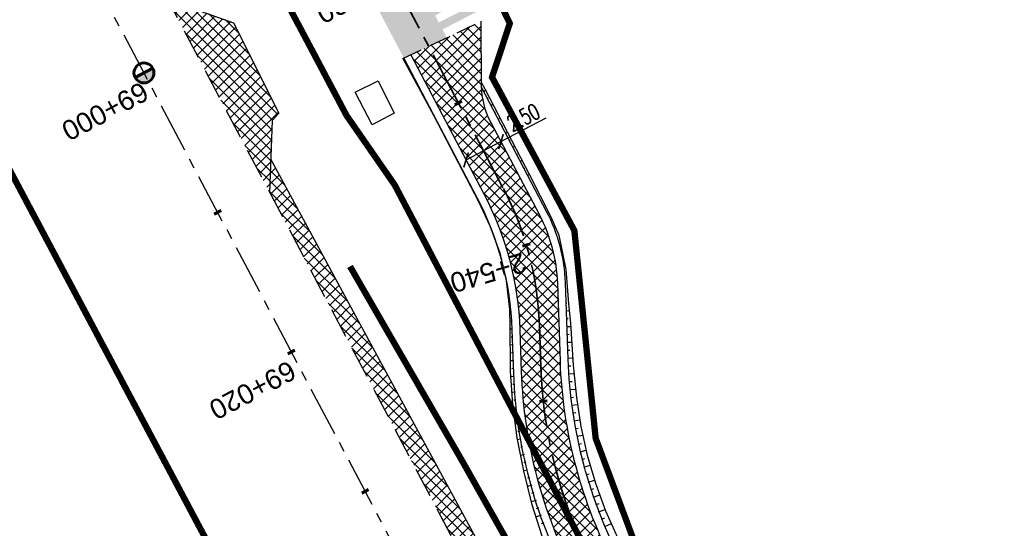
# Model space of a CAD drawing. Header units: metres. Extents: x 7529682 to 7533751, y 5721195 to 5727842.
# Tile 90 of 210: x 7530874 to 7530936, y 5725540 to 5725572. Entities that reach past the tile are written whole.
import ezdxf

# ---------------------------------------------------------------- set-up
doc = ezdxf.new("R2010")
doc.units = ezdxf.units.M
doc.header["$PDMODE"] = 1
doc.header["$PDSIZE"] = 0.3
for name, pattern in [('817-dzialki-09-05-04$0$HIDDEN', [0.375, 0.25, -0.125]), ('ACAD_ISO05W100', [33, 24, -3, 0, -3, 0, -3]), ('CENTER', [50.8, 31.75, -6.35, 6.35, -6.35]), ('CENTER2', [28.575, 19.05, -3.175, 3.175, -3.175]), ('DASHED', [19.05, 12.7, -6.35]), ('HIDDEN', [9.525, 6.35, -3.175])]:
    doc.linetypes.add(name, pattern=pattern)
for name, color, linetype in [('C-DROGI-SYTUACJA', 7, 'Continuous'), ('C-DROGI-SYTUACJA-ETYKIETY', 7, 'Continuous'), ('D-hatch-pobocza', 131, 'Continuous'), ('D-hatch-zjazdy-kruszywo', 111, 'Continuous'), ('D-pobocza', 60, 'Continuous'), ('D-rowy', 160, 'Continuous'), ('D-skarpa', 2, 'Continuous'), ('D-skarpa-kreskowanie', 2, 'Continuous'), ('D-wymiary', 1, 'Continuous')]:
    doc.layers.add(name, color=color, linetype=linetype)
for name, color, linetype, lineweight, true_color in [('D-ewidencja-numery', 7, 'Continuous', 50, 0x40ff00), ('D-hatch-ciag-pieszo-rowerowy', 7, 'Continuous', 13, 0xff9f80), ('D-LR-etap-III', 7, '817-dzialki-09-05-04$0$HIDDEN', 50, 0x00008f), ('D-poziome-powl-czerwona', 7, 'Continuous', 9, 0xff6161)]:
    doc.layers.add(name, color=color, linetype=linetype, lineweight=lineweight, true_color=true_color)
for name, color, linetype, lineweight in [('D-krawędzie', 3, 'Continuous', 30), ('D-krawężniki-obniżone', 40, 'DASHED', 30), ('D-obrzeża', 2, 'Continuous', 30), ('D-oś', 10, 'CENTER', 30), ('D-pas-drogowy', 7, 'ACAD_ISO05W100', 50), ('D-zjazdy', 202, 'Continuous', 30)]:
    doc.layers.add(name, color=color, linetype=linetype, lineweight=lineweight)
doc.layers.add('D-malowanie-proj', color=7, linetype='Continuous', true_color=0x3333ff)
doc.layers.add('poprzeczki', color=7, linetype='Continuous', true_color=0x0000c7)
doc.styles.add('DIMTEXT', font='simplex.shx', dxfattribs={"width": 0.7})
doc.styles.get("Standard").update_dxf_attribs({"font": 'arial.ttf'})
doc.dimstyles.new('500', dxfattribs={"dimtxt": 1, "dimasz": 0.7, "dimexe": 0.2, "dimexo": 0.5, "dimgap": 0.2, "dimtad": 1, "dimrnd": 0.005, "dimzin": 0, "dimdsep": 46, "dimtxsty": 'DIMTEXT', "dimblk": 'ARCHTICK', "dimcen": 0, "dimclrd": 256, "dimclre": 256, "dimclrt": 2, "dimadec": 5, "dimazin": 0, "dimtfac": 1, "dimtofl": 0, "dimtmove": 0, "dimatfit": 3, "dimfxl": 1, "dimtolj": 1, "dimtzin": 0, "dimlwd": -1, "dimlwe": -1, "dimarcsym": 0})
pattern_1 = [(45, (0, 0), (-0.33675960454, 0.33675960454), []), (135, (0, 0), (-0.33675960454, -0.33675960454), [])]

# ---------------------------------------------------------------- blocks, each defined once
blk = doc.blocks.new('kilometraz')
at = {"linetype": 'ByBlock', "lineweight": -2}
blk.add_hatch(color=0, dxfattribs=at).paths.add_polyline_path([(0, -0.28125, 0.41421356), (0.28125, 0, 0.41421356), (0, 0.28125)])
at = {"color": 0, "linetype": 'ByBlock', "lineweight": -2}
blk.add_line((0, 0.28125), (0, -0.28125), dxfattribs=at)
blk.add_circle((0, 0), 0.28125, dxfattribs=at)
blk = doc.blocks.new('AeccTickLine')
at = {"color": 0, "linetype": 'ByBlock', "lineweight": -2}
blk.add_line((0, 1), (0, -1), dxfattribs=at)
blk = doc.blocks.new('_ArchTick')
at = {"color": 0, "linetype": 'ByBlock', "const_width": 0.15}
blk.add_lwpolyline([(-0.5, -0.5), (0.5, 0.5)], dxfattribs=at)
blk = doc.blocks.new('*D105')
at = {"layer": 'D-wymiary', "linetype": 'ByBlock', "transparency": 16777216}
for p, q in [((7530904.25, 5725564.482), (7530907.112, 5725565.985)), ((7530904.017, 5725564.925), (7530904.157, 5725564.659)), ((7530902.036, 5725563.32), (7530904.25, 5725564.482)), ((7530901.804, 5725563.762), (7530901.943, 5725563.497))]:
    blk.add_line(p, q, dxfattribs=at)
at = {"layer": 'Defpoints', "color": 0, "linetype": 'ByBlock', "transparency": 16777216}
for p in [(7530904.25, 5725564.482), (7530904.25, 5725564.482), (7530902.036, 5725563.32)]:
    blk.add_point(p, dxfattribs=at)
at = {"layer": 'D-wymiary', "linetype": 'ByBlock', "transparency": 16777216, "xscale": 0.6999999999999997, "yscale": 0.6999999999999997, "zscale": 0.6999999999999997}
for p, rotation in [((7530904.25, 5725564.482), 27.70389926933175), ((7530902.036, 5725563.32), 207.7038992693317)]:
    blk.add_blockref('_ArchTick', p, dxfattribs=dict(at, rotation=rotation))
at = {"layer": 'D-wymiary', "color": 2, "linetype": 'ByBlock', "transparency": 16777216, "insert": (7530905.665, 5725566.016), "char_height": 1, "attachment_point": 5, "rotation": 27.7039, "style": 'DIMTEXT'}
blk.add_mtext('\\A1;2.50', dxfattribs=at)

msp = doc.modelspace()

# ---------------------------------------------------------------- hatches: boundary and pattern name
at = {"layer": 'D-hatch-ciag-pieszo-rowerowy'}
h = msp.add_hatch(dxfattribs=at)
h.set_pattern_fill('ANSI37', color=256, scale=0.15, style=0)
h.set_pattern_definition(pattern_1)
h.paths.add_polyline_path([(7530908.012, 5725550.564), (7530907.843, 5725555.506, 0.112773), (7530906.702, 5725559.812), (7530903.597, 5725565.724, -0.119345), (7530903.024, 5725568.007), (7530902.99, 5725572.112), (7530902.831, 5725572.036), (7530899.665, 5725570.523), (7530904.4, 5725561.506, -0.112773), (7530906.681, 5725552.894), (7530906.773, 5725550.234, 0.113466), (7530910.233, 5725537.244), (7530924.386, 5725510.469), (7530927.177, 5725505.157), (7530928.436, 5725505.448), (7530925.491, 5725511.052), (7530911.472, 5725537.574, -0.113466)])
h.paths.add_polyline_path([(7530906.773, 5725550.234), (7530906.681, 5725552.894, 0.112773), (7530904.4, 5725561.506), (7530899.665, 5725570.523), (7530898.537, 5725569.984), (7530903.161, 5725561.178, -0.112773), (7530905.442, 5725552.566), (7530905.533, 5725549.904, 0.113466), (7530908.993, 5725536.913), (7530923.28, 5725509.886), (7530925.918, 5725504.866), (7530927.177, 5725505.157), (7530924.386, 5725510.469), (7530910.233, 5725537.244, -0.113466)])
at = {"layer": 'D-hatch-pobocza'}
h = msp.add_hatch(dxfattribs=at)
h.set_pattern_fill('ANSI37', color=256, scale=0.15, style=0)
h.set_pattern_definition(pattern_1)
h.paths.add_polyline_path([(7531057.01, 5725246.72), (7531044.19, 5725271.11), (7531030.97, 5725296.42), (7531019.37, 5725318.31), (7531007.54, 5725340.71), (7530994.47, 5725365.47), (7530982.58, 5725387.65), (7530971.81, 5725408.22), (7530959.96, 5725430.76), (7530944.54, 5725460.14), (7530935.92, 5725477.07), (7530923.1, 5725500.31), (7530908, 5725529.49), (7530889.658, 5725563.375), (7530889.586, 5725561.257), (7530918.172, 5725507.178), (7530950.163, 5725446.305), (7530993.419, 5725364.265), (7531022.766, 5725308.719), (7531053.81, 5725249.872), (7531081.166, 5725197.875), (7531103.902, 5725154.541), (7531128.123, 5725108.448), (7531149.321, 5725068.209), (7531151.44, 5725067.36), (7531152.004, 5725067.286), (7531141.2, 5725086.69), (7531129.87, 5725108.78), (7531118.46, 5725130.11), (7531107.39, 5725151.39), (7531095.36, 5725174.01), (7531083.61, 5725196.49), (7531071.56, 5725218.8)])
at = {"layer": 'D-hatch-zjazdy-kruszywo'}
h = msp.add_hatch(dxfattribs=at)
h.set_pattern_fill('ANSI37', color=256, scale=0.15, style=0)
h.set_pattern_definition(pattern_1)
h.paths.add_polyline_path([(7530887.29, 5725572.02), (7530883.104, 5725573.52), (7530889.586, 5725561.257), (7530889.742, 5725565.82), (7530890.173, 5725566.276)])
at = {"layer": 'D-malowanie-proj'}
h = msp.add_hatch(color=256, dxfattribs=at)
h.paths.add_polyline_path([(7530901.359, 5725575.413), (7530901.126, 5725575.855), (7530898.471, 5725574.458), (7530898.704, 5725574.016)])
h.paths.add_polyline_path([(7530901.825, 5725574.528), (7530901.592, 5725574.971), (7530898.937, 5725573.573), (7530899.17, 5725573.131)])
h.paths.add_polyline_path([(7530902.29, 5725573.643), (7530902.058, 5725574.086), (7530899.403, 5725572.688), (7530899.636, 5725572.246)])
h.paths.add_polyline_path([(7530896.934, 5725573.084), (7530896.702, 5725573.527), (7530896.259, 5725573.294), (7530896.492, 5725572.852)])
h.paths.add_polyline_path([(7530897.4, 5725572.199), (7530897.167, 5725572.642), (7530896.725, 5725572.409), (7530896.958, 5725571.967)])
h.paths.add_polyline_path([(7530897.866, 5725571.315), (7530897.633, 5725571.757), (7530897.19, 5725571.524), (7530897.423, 5725571.082)])
h.paths.add_polyline_path([(7530898.332, 5725570.43), (7530898.099, 5725570.872), (7530897.656, 5725570.639), (7530897.889, 5725570.197)])
h.paths.add_polyline_path([(7530902.758, 5725572.739), (7530902.529, 5725573.182), (7530899.869, 5725571.804), (7530900.101, 5725571.361)])
at = {"layer": 'D-poziome-powl-czerwona'}
h = msp.add_hatch(color=256, dxfattribs=at)
h.dxf.hatch_style = 1
edge = h.paths.add_edge_path()
edge.add_line((7530898.098, 5725569.774), (7530900.739, 5725571.036))
edge.add_arc((7530917.765, 5725558.334), 21.242, 143.02832, 143.27555, ccw=False)
edge.add_line((7530900.794, 5725571.11), (7530897.369, 5725577.672))
edge.add_arc((7530894.893, 5725582.048), 5.029, 291.58813, 299.50761, ccw=False)
edge.add_line((7530896.743, 5725577.372), (7530894.629, 5725576.362))
edge.add_line((7530894.629, 5725576.362), (7530898.098, 5725569.774))

# ---------------------------------------------------------------- linework, layer by layer
at = {"layer": 'C-DROGI-SYTUACJA', "color": 10, "linetype": 'CENTER2', "lineweight": 35, "ltscale": 0.2}
msp.add_lwpolyline([(7530894.636, 5725580.102), (7530904.4, 5725561.506, -0.112773), (7530906.681, 5725552.894), (7530906.773, 5725550.234, 0.113466), (7530910.233, 5725537.244), (7530924.386, 5725510.469), (7530956.378, 5725449.593), (7530999.633, 5725367.556), (7531020.53, 5725328.004, 0.004067), (7531022.845, 5725323.708), (7531022.845, 5725323.708), (7531032.808, 5725305.571, -0.004228)], format="xyb", dxfattribs=at)
at = {"layer": 'D-ewidencja-numery', "color": 12, "ltscale": 15, "true_color": 0xc70000}
msp.add_lwpolyline([(7530900.952, 5725579.946), (7530904.81, 5725571.977), (7530903.682, 5725568.566), (7530908.901, 5725558.845), (7530910.252, 5725545.672), (7530912.873, 5725538.646), (7530945.278, 5725478.464), (7530959.692, 5725450.246), (7531002.827, 5725368.192), (7531044.704, 5725290.314), (7531064.099, 5725253.213), (7531083.01, 5725216.678), (7531113.013, 5725158.466), (7531137.364, 5725113.071), (7531150.831, 5725086.712), (7531159.746, 5725076.641), (7531166.31, 5725074.58), (7531172.29, 5725062.58)], dxfattribs=at)
at = {"layer": 'D-krawędzie', "linetype": 'HIDDEN', "ltscale": 0.3, "flags": 128}
msp.add_lwpolyline([(7530572.01, 5726166.06), (7530620.381, 5726072.761), (7530641.555, 5726032.008), (7530660.961, 5725995.07), (7530689.128, 5725941.54), (7530707.336, 5725907.032), (7530725.256, 5725873.093), (7530743.97, 5725837.654), (7530770.527, 5725787.119), (7530787.864, 5725754.267), (7530809.898, 5725712.542), (7530824.739, 5725684.389), (7530840.856, 5725653.693), (7530860.675, 5725616.154), (7530865.283, 5725607.394), (7530878.05, 5725583.08), (7530918.172, 5725507.178), (7530950.163, 5725446.305), (7530993.419, 5725364.265), (7531022.766, 5725308.719), (7531053.81, 5725249.872), (7531081.166, 5725197.875), (7531103.902, 5725154.541), (7531128.123, 5725108.448), (7531149.3, 5725068.25), (7531167.38, 5725033.767), (7531197.165, 5724976.988), (7531228.151, 5724918.034), (7531253.153, 5724870.491), (7531286.796, 5724806.654), (7531306.74, 5724768.665), (7531335.094, 5724714.652), (7531357.319, 5724672.439), (7531373.645, 5724641.454), (7531392.162, 5724605.999), (7531418.48, 5724555.853), (7531439.727, 5724515.582), (7531468.399, 5724461.077), (7531491.782, 5724416.528), (7531531.99, 5724339.833), (7531557.227, 5724291.659), (7531569.852, 5724267.577), (7531591.376, 5724226.548), (7531610.004, 5724191.103), (7531616.883, 5724177.999), (7531629.985, 5724153.025), (7531641.007, 5724132.022), (7531664.906, 5724087.617), (7531677.644, 5724064.786), (7531683.112, 5724054.988), (7531686.753, 5724048.18), (7531695.448, 5724031.697), (7531703.749, 5724015.917), (7531709.214, 5724005.514), (7531719.389, 5723986.147), (7531726.295, 5723973), (7531732.741, 5723960.736), (7531735.13, 5723956.19)], dxfattribs=at)
at = {"layer": 'D-krawędzie', "linetype": 'ByBlock'}
msp.add_lwpolyline([(7530895, 5725567.61), (7530896.464, 5725568.342), (7530897.49, 5725566.29), (7530896.08, 5725565.55), (7530895, 5725567.61)], dxfattribs=at)
at = {"layer": 'D-krawężniki-obniżone', "ltscale": 0.1}
msp.add_lwpolyline([(7530898.035, 5725569.744), (7530902.99, 5725572.112)], dxfattribs=at)
at = {"layer": 'D-LR-etap-III', "ltscale": 10, "flags": 128}
msp.add_lwpolyline([(7531750.474, 5723895.103, 0.4, 0.4, 0), (7531750.505, 5723895.13, 0.4, 0.4, 0), (7531682.71, 5724022.92, 0.4, 0.4, 0), (7531619.177, 5724147.204, 0.4, 0.4, 0), (7531592.309, 5724198.489, 0.4, 0.4, 0), (7531553.264, 5724272.919, 0.4, 0.4, 0), (7531504.02, 5724366.79, 0.4, 0.4, 0), (7531482.09, 5724407.62, 0.4, 0.4, 0), (7531412.35, 5724541.183, 0.4, 0.4, 0), (7531388.464, 5724586.93, 0.4, 0.4, 0), (7531345.12, 5724669.94, 0.4, 0.4, 0), (7531127.66, 5725081.67, 0.4, 0.4, 0), (7531059.253, 5725211.041, 0.4, 0.4, 0), (7531008.007, 5725307.954, 0.4, 0.4, 0), (7530964.182, 5725390.836, 0.4, 0.4, 0), (7530914.557, 5725484.684, 0.4, 0.4, 0), (7530865.243, 5725577.494, 0.4, 0.4, 0), (7530840.085, 5725624.059, 0.4, 0.4, 0), (7530802.56, 5725694.925, 0.4, 0.4, 0), (7530755.54, 5725787.51, 0.4, 0.4, 0), (7530708.718, 5725876.303, 0.4, 0.4, 0), (7530695.12, 5725902.09, 0.4, 0.4, 0), (7530642.914, 5726001.078, 0.4, 0.4, 0), (7530634.935, 5726016.147, 0.4, 0.4, 0), (7530610.82, 5726061.93, 0.4, 0.4, 0), (7530610.82, 5726061.93, 0.4, 0.4, 0), (7530607.21, 5726063.51, 0.4, 0.4, 0), (7530597.42, 5726080.68, 0.4, 0.4, 0), (7530591.16, 5726088.44, 0.4, 0.4, 0), (7530581.28, 5726107.21, 0.4, 0.4, 0), (7530571.29, 5726130.56, 0.4, 0.4, 0), (7530549.555, 5726171.527, 0.4, 0.4, 0), (7530531.014, 5726206.474, 0.4, 0.4, 0), (7530516.461, 5726236.017, 0.4, 0.4, 0), (7530500.799, 5726266.141, 0.4, 0.4, 0), (7530491.35, 5726283.94, 0.4, 0.4, 0), (7530482.4, 5726303.41, 0.4, 0.4, 0), (7530482.4, 5726303.41, 0.4, 0.4, 0), (7530450.41, 5726357.28, 0.4, 0.4, 0), (7530397.759, 5726458.5, 0.4, 0.4, 0), (7530334.708, 5726583.665, 0.4, 0.4, 0), (7530303.939, 5726645.168, 0.4, 0.4, 0), (7530300.51, 5726651.778, 0.4, 0.4, 0), (7530289.214, 5726671.967, 0.4, 0.4, 0), (7530281.54, 5726685.57, 0.4, 0.4, 0), (7530261.371, 5726724.163, 0.4, 0.4, 0), (7530254.03, 5726738.21, 0.4, 0.4, 0), (7530197.22, 5726845.06, 0.4, 0.4, 0), (7530194.71, 5726849.15, 0.4, 0.4, 0), (7530195.92, 5726850.75, 0.4, 0.4, 0), (7530170.547, 5726892.961, 0.4, 0.4, 0), (7530143.175, 5726945.066, 0.4, 0.4, 0), (7530105.06, 5727018.32, 0.4, 0.4, 0), (7530100.06, 5727027.16, 0.4, 0.4, 0), (7530062.319, 5727099.625, 0.4, 0.4, 0), (7530015.379, 5727189.42, 0.4, 0.4, 0), (7529983.208, 5727250.207, 0.4, 0.4, 0), (7529953.284, 5727306.747, 0.4, 0.4, 0), (7529900.671, 5727406.159, 0.4, 0.4, 0), (7529890.63, 5727425.131, 0.4, 0.4, 0), (7529875.155, 5727454.426, 0.4, 0.4, 0), (7529857.56, 5727487.787, 0.4, 0.4, 0), (7529835.194, 5727530.193, 0.4, 0.4, 0), (7529811.741, 5727574.662, 0.4, 0.4, 0), (7529792.102, 5727611.923, 0.4, 0.4, 0), (7529768.066, 5727657.47, 0.4, 0.4, 0), (7529755.211, 5727682.131, 0.4, 0.4, 0), (7529753.31, 5727681.13, 0.4, 0.4, 0), (7529739.21, 5727707.77, 0.4, 0.4, 0), (7529735.395, 5727711.252, 0.4, 0.4, 0), (7529725.42, 5727730.2, 0.4, 0.4, 0), (7529723.55, 5727729.88, 0.4, 0.4, 0), (7529695.567, 5727782.932, 0.4, 0.4, 0), (7529717.68, 5727794.024, 0.4, 0.4, 0), (7529736.275, 5727758.647, 0.4, 0.4, 0), (7529736.275, 5727758.647, 0.4, 0.4, 0), (7529744.511, 5727750.406, 0.4, 0.4, 0), (7529744.511, 5727750.406, 0.4, 0.4, 0), (7529750.283, 5727738.55, 0.4, 0.4, 0), (7529777.109, 5727687.569, 0.4, 0.4, 0), (7529796.515, 5727651.33, 0.4, 0.4, 0), (7529814.938, 5727616.793, 0.4, 0.4, 0), (7529839.007, 5727572.304, 0.4, 0.4, 0), (7529860.618, 5727532.509, 0.4, 0.4, 0), (7529882.349, 5727491.504, 0.4, 0.4, 0), (7529904.865, 5727449.096, 0.4, 0.4, 0), (7529920.747, 5727418.885, 0.4, 0.4, 0), (7529946.677, 5727368.547, 0.4, 0.4, 0), (7529972.025, 5727320.573, 0.4, 0.4, 0), (7529987.74, 5727290.153, 0.4, 0.4, 0), (7529996.497, 5727273.662, 0.4, 0.4, 0), (7530017.541, 5727234.203, 0.4, 0.4, 0), (7530033.054, 5727204.864, 0.4, 0.4, 0), (7530051.623, 5727170.223, 0.4, 0.4, 0), (7530069.277, 5727137.016, 0.4, 0.4, 0), (7530089.385, 5727097.534, 0.4, 0.4, 0), (7530109.713, 5727060.747, 0.4, 0.4, 0), (7530136.77, 5727011.64, 0.4, 0.4, 0), (7530162.447, 5726962.744, 0.4, 0.4, 0), (7530187.674, 5726916.992, 0.4, 0.4, 0), (7530207.821, 5726879.335, 0.4, 0.4, 0), (7530230.626, 5726834.519, 0.4, 0.4, 0), (7530262.288, 5726776.618, 0.4, 0.4, 0), (7530277.51, 5726760.213, 0.4, 0.4, 0), (7530286.037, 5726744.107, 0.4, 0.4, 0), (7530288.097, 5726735.884, 0.4, 0.4, 0), (7530290.394, 5726725.047, 0.4, 0.4, 0), (7530296.177, 5726713.583, 0.4, 0.4, 0), (7530302.726, 5726701.182, 0.4, 0.4, 0), (7530325.685, 5726657.466, 0.4, 0.4, 0), (7530343.244, 5726623.649, 0.4, 0.4, 0), (7530360.23, 5726591.747, 0.4, 0.4, 0), (7530383.209, 5726548.059, 0.4, 0.4, 0), (7530406.018, 5726503.606, 0.4, 0.4, 0), (7530427.465, 5726462.62, 0.4, 0.4, 0), (7530447.928, 5726424.388, 0.4, 0.4, 0), (7530471.127, 5726379.921, 0.4, 0.4, 0), (7530490.501, 5726343.033, 0.4, 0.4, 0), (7530509.499, 5726306.733, 0.4, 0.4, 0), (7530529.89, 5726267.244, 0.4, 0.4, 0), (7530543.852, 5726238.99, 0.4, 0.4, 0), (7530554.809, 5726218.944, 0.4, 0.4, 0), (7530559.027, 5726212.223, 0.4, 0.4, 0), (7530563.061, 5726206.41, 0.4, 0.4, 0), (7530566.934, 5726200.464, 0.4, 0.4, 0), (7530569.771, 5726194.902, 0.4, 0.4, 0), (7530571.473, 5726191.282, 0.4, 0.4, 0), (7530572.839, 5726188.025, 0.4, 0.4, 0), (7530575.295, 5726182.035, 0.4, 0.4, 0), (7530579.737, 5726173.306, 0.4, 0.4, 0), (7530583.3, 5726167.41, 0.4, 0.4, 0), (7530593.4, 5726163.33, 0.4, 0.4, 0), (7530598.618, 5726155.264, 0.4, 0.4, 0), (7530608.258, 5726140.497, 0.4, 0.4, 0), (7530603.27, 5726136.83, 0.4, 0.4, 0), (7530606.53, 5726131.84, 0.4, 0.4, 0), (7530604.239, 5726124.217, 0.4, 0.4, 0), (7530605.847, 5726121.63, 0.4, 0.4, 0), (7530608.972, 5726116.164, 0.4, 0.4, 0), (7530618.114, 5726097.791, 0.4, 0.4, 0), (7530651.213, 5726034.96, 0.4, 0.4, 0), (7530670.244, 5725998.611, 0.4, 0.4, 0), (7530698.075, 5725945.953, 0.4, 0.4, 0), (7530716.506, 5725911.305, 0.4, 0.4, 0), (7530735.223, 5725875.667, 0.4, 0.4, 0), (7530752.504, 5725842.155, 0.4, 0.4, 0), (7530778.311, 5725793.501, 0.4, 0.4, 0), (7530797.5, 5725756.382, 0.4, 0.4, 0), (7530812.519, 5725728.289, 0.4, 0.4, 0), (7530820.039, 5725713.16, 0.4, 0.4, 0), (7530822.422, 5725710.194, 0.4, 0.4, 0), (7530833.155, 5725688.801, 0.4, 0.4, 0), (7530849.629, 5725656.159, 0.4, 0.4, 0), (7530867.983, 5725621.964, 0.4, 0.4, 0), (7530872.63, 5725612.888, 0.4, 0.4, 0), (7530880.354, 5725597.595, 0.4, 0.4, 0), (7530883.839, 5725593.389, 0.4, 0.4, 0), (7530891.782, 5725587.763, 0.4, 0.4, 0), (7530895.039, 5725584.281, 0.4, 0.4, 0), (7530897.034, 5725580.941, 0.4, 0.4, 0), (7530900.952, 5725579.946, 0.4, 0.4, 0), (7530904.81, 5725571.977, 0.4, 0.4, 0), (7530903.682, 5725568.566, 0.4, 0.4, 0), (7530908.901, 5725558.845, 0.4, 0.4, 0), (7530910.252, 5725545.672, 0.4, 0.4, 0), (7530912.873, 5725538.646, 0.4, 0.4, 0), (7530945.278, 5725478.464, 0.4, 0.4, 0), (7530959.692, 5725450.246, 0.4, 0.4, 0), (7531002.827, 5725368.192, 0.4, 0.4, 0), (7531044.704, 5725290.314, 0.4, 0.4, 0), (7531064.099, 5725253.213, 0.4, 0.4, 0), (7531083.01, 5725216.678, 0.4, 0.4, 0), (7531113.013, 5725158.466, 0.4, 0.4, 0), (7531137.364, 5725113.071, 0.4, 0.4, 0), (7531150.831, 5725086.712, 0.4, 0.4, 0), (7531159.746, 5725076.641, 0.4, 0.4, 0), (7531166.31, 5725074.58, 0.4, 0.4, 0), (7531172.29, 5725062.58, 0.4, 0.4, 0), (7531170.59, 5725055.606, 0.4, 0.4, 0), (7531173.733, 5725044.081, 0.4, 0.4, 0), (7531215.342, 5724964.86, 0.4, 0.4, 0), (7531238.054, 5724921.685, 0.4, 0.4, 0), (7531262.39, 5724875.283, 0.4, 0.4, 0), (7531295.587, 5724811.266, 0.4, 0.4, 0), (7531348.488, 5724712.363, 0.4, 0.4, 0), (7531363.741, 5724682.684, 0.4, 0.4, 0), (7531366.987, 5724675.865, 0.4, 0.4, 0), (7531382.541, 5724646.111, 0.4, 0.4, 0), (7531401.299, 5724610.875, 0.4, 0.4, 0), (7531428.965, 5724558.862, 0.4, 0.4, 0), (7531449.111, 5724520.398, 0.4, 0.4, 0), (7531477.293, 5724465.831, 0.4, 0.4, 0), (7531500.996, 5724421.113, 0.4, 0.4, 0), (7531512.122, 5724400.549, 0.4, 0.4, 0), (7531513.782, 5724396.757, 0.4, 0.4, 0), (7531526.32, 5724379.39, 0.4, 0.4, 0), (7531566.784, 5724302.736, 0.4, 0.4, 0), (7531612.277, 5724225.61, 0.4, 0.4, 0), (7531620.493, 5724210.548, 0.4, 0.4, 0), (7531631.578, 5724196.258, 0.4, 0.4, 0), (7531653.484, 5724152.434, 0.4, 0.4, 0), (7531661.151, 5724128.494, 0.4, 0.4, 0), (7531673.881, 5724101.186, 0.4, 0.4, 0), (7531684.691, 5724081.184, 0.4, 0.4, 0), (7531699.212, 5724051.17, 0.4, 0.4, 0), (7531704.034, 5724040.584, 0.4, 0.4, 0), (7531704.034, 5724040.584, 0.4, 0.4, 0), (7531703.913, 5724037.17, 0.4, 0.4, 0), (7531736.42, 5723969.232, 0.4, 0.4, 0), (7531738.285, 5723967.699, 0.4, 0.4, 0), (7531742.181, 5723962.346, 0.4, 0.4, 0), (7531744.286, 5723958.616, 0.4, 0.4, 0), (7531755.393, 5723944.193, 0.4, 0.4, 0), (7531758.69, 5723936.76, 0.4, 0.4, 0), (7531780.08, 5723929.25, 0.4, 0.4, 0), (7531792.612, 5723906.338, 0.4, 0.4, 0), (7531792.612, 5723906.338, 0.4, 0.4, 0), (7531756.962, 5723883.055, 0.4, 0.4, 0), (7531750.46, 5723895.13, 0.4, 0.4, 0), (7531750.46, 5723895.13, 0, 0, 0)], format="xyseb", dxfattribs=at)
at = {"layer": 'D-obrzeża'}
for points in [[(7531033.909, 5725306.164), (7531023.945, 5725324.301, -0.004067), (7531021.63, 5725328.597), (7531000.738, 5725368.139), (7530957.484, 5725450.176), (7530925.491, 5725511.052), (7530911.472, 5725537.574, -0.113466), (7530908.012, 5725550.564), (7530907.843, 5725555.506, 0.112773), (7530906.702, 5725559.812), (7530903.597, 5725565.724, -0.119345), (7530903.024, 5725568.007), (7530902.99, 5725572.112)], [(7530898.537, 5725569.984), (7530903.161, 5725561.178, -0.112773), (7530905.442, 5725552.566), (7530905.533, 5725549.904, 0.113466), (7530908.993, 5725536.913), (7530923.28, 5725509.886), (7530955.272, 5725449.011), (7530998.527, 5725366.973), (7531019.429, 5725327.411, 0.004067), (7531021.744, 5725323.115), (7531031.707, 5725304.978, -0.004228)]]:
    msp.add_lwpolyline(points, format="xyb", dxfattribs=at)
at = {"layer": 'D-oś', "ltscale": 0.1}
msp.add_lwpolyline([(7531164.28, 5725032.142), (7531146.202, 5725066.622), (7531125.026, 5725106.818), (7531100.803, 5725152.914), (7531078.067, 5725196.247), (7531050.713, 5725248.241), (7531019.672, 5725307.084), (7530990.323, 5725362.632), (7530947.066, 5725444.675), (7530915.075, 5725505.546), (7530874.954, 5725581.449)], dxfattribs=at)
at = {"layer": 'D-pas-drogowy', "ltscale": 0.2, "flags": 128}
msp.add_lwpolyline([(7531633.019, 5724182.834, 0.4, 0.4, 0), (7531617.559, 5724211.608, 0.4, 0.4, 0), (7531566.784, 5724302.736, 0.4, 0.4, 0), (7531538.419, 5724356.47, 0.4, 0.4, 0), (7531526.32, 5724379.39, 0.4, 0.4, 0), (7531516.102, 5724393.607, 0.4, 0.4, 0.001485), (7531513.78, 5724396.838, 0.4, 0.4, 0), (7531501.87, 5724413.41, 0.4, 0.4, 0), (7531474.926, 5724464.508, 0.4, 0.4, 0), (7531446.2, 5724518.992, 0.4, 0.4, 0), (7531424.962, 5724559.262, 0.4, 0.4, 0), (7531398.444, 5724609.566, 0.4, 0.4, 0), (7531379.647, 5724645.216, 0.4, 0.4, 0), (7531365.23, 5724672.56, 0.4, 0.4, 0), (7531341.306, 5724717.915, 0.4, 0.4, 0), (7531312.9, 5724771.789, 0.4, 0.4, 0), (7531292.591, 5724810.307, 0.4, 0.4, 0), (7531259.392, 5724873.271, 0.4, 0.4, 0), (7531233.74, 5724921.923, 0.4, 0.4, 0), (7531203.073, 5724980.092, 0.4, 0.4, 0), (7531173.471, 5725036.225, 0.4, 0.4, 0), (7531168.27, 5725046.09, 0.4, 0.4, 0), (7531172.29, 5725062.58, 0.4, 0.4, 0), (7531166.31, 5725074.58, 0.4, 0.4, 0), (7531150.32, 5725079.6, 0.4, 0.4, 0), (7531141.5, 5725096.43, 0.4, 0.4, 0), (7531109.312, 5725157.814, 0.4, 0.4, 0), (7531086.641, 5725201.048, 0.4, 0.4, 0), (7531059.198, 5725253.384, 0.4, 0.4, 0), (7531028.207, 5725312.489, 0.4, 0.4, 0), (7530999.105, 5725367.99, 0.4, 0.4, 0), (7530956.248, 5725449.725, 0.4, 0.4, 0), (7530924.398, 5725510.464, 0.4, 0.4, 0), (7530897.51, 5725561.74, 0.4, 0.4, 0), (7530894.46, 5725566.14, 0.4, 0.4, 0), (7530892.16, 5725570.49, 0.4, 0.4, 0), (7530869.363, 5725613.307, 0.4, 0.4, 0), (7530861.694, 5725627.705, 0.4, 0.4, 0), (7530852.74, 5725644.52, 0.4, 0.4, 0), (7530831.51, 5725684.2, 0.4, 0.4, 0), (7530811.13, 5725722.52, 0.4, 0.4, 0), (7530792.348, 5725757.941, 0.4, 0.4, 0), (7530768.03, 5725803.8, 0.4, 0.4, 0), (7530748.769, 5725840.179, 0.4, 0.4, 0), (7530727.7, 5725879.97, 0.4, 0.4, 0), (7530712.098, 5725909.545, 0.4, 0.4, 0), (7530693.644, 5725944.645, 0.4, 0.4, 0), (7530665.702, 5725997.539, 0.4, 0.4, 0), (7530641.76, 5726042.88, 0.4, 0.4, 0), (7530616.5, 5726091.48, 0.4, 0.4, 0), (7530604.628, 5726114.32, 0.4, 0.4, -0.007763), (7530602.5, 5726118.43, 0.4, 0.4, 0), (7530603.992, 5726123.395, 0.4, 0.4, 0), (7530606.53, 5726131.84, 0.4, 0.4, 0), (7530603.27, 5726136.83, 0.4, 0.4, 0), (7530593.776, 5726151.369, 0.4, 0.4, 0), (7530590.203, 5726156.84, 0.4, 0.4, 0), (7530583.3, 5726167.41, 0.4, 0.4, 0), (7530580.578, 5726170.428, 0.4, 0.4, 0), (7530575.85, 5726175.67, 0.4, 0.4, 0), (7530569.01, 5726186.66, 0.4, 0.4, 0), (7530562.555, 5726199.189, 0.4, 0.4, 0), (7530555.67, 5726211.39, 0.4, 0.4, 0), (7530548.29, 5726224.23, 0.4, 0.4, 0), (7530540.58, 5726237.71, 0.4, 0.4, 0), (7530532.68, 5726252.65, 0.4, 0.4, 0), (7530524.06, 5726269.35, 0.4, 0.4, 0), (7530502.82, 5726309.91, 0.4, 0.4, 0), (7530488.83, 5726336.63, 0.4, 0.4, 0), (7530466.03, 5726380.16, 0.4, 0.4, 0), (7530438.47, 5726432.77, 0.4, 0.4, 0), (7530424.53, 5726459.09, 0.4, 0.4, 0), (7530401.63, 5726502.97, 0.4, 0.4, 0), (7530383.38, 5726538.06, 0.4, 0.4, 0), (7530353.97, 5726593.52, 0.4, 0.4, 0), (7530338.47, 5726622.74, 0.4, 0.4, 0), (7530322.01, 5726653.88, 0.4, 0.4, 0), (7530297.54, 5726700.33, 0.4, 0.4, 0), (7530287.38, 5726719.6, 0.4, 0.4, 0), (7530285.95, 5726722.316, 0.4, 0.4, 0), (7530280.26, 5726733.12, 0.4, 0.4, 0), (7530266.73, 5726758.74, 0.4, 0.4, 0), (7530260.42, 5726770.47, 0.4, 0.4, 0), (7530253.25, 5726783.82, 0.4, 0.4, 0), (7530244.95, 5726799.33, 0.4, 0.4, 0), (7530239.39, 5726808.49, 0.4, 0.4, 0), (7530238.29, 5726807.9, 0.4, 0.4, 0), (7530218.11, 5726850.67, 0.4, 0.4, 0), (7530175.907, 5726928.168, 0.4, 0.4, 0), (7530096.68, 5727076.15, 0.4, 0.4, 0), (7530094.68, 5727079.89, 0.4, 0.4, 0), (7530064.597, 5727135.523, 0.4, 0.4, 0), (7530046.731, 5727168.892, 0.4, 0.4, 0), (7530025.803, 5727208.461, 0.4, 0.4, 0), (7530012.847, 5727232.979, 0.4, 0.4, 0), (7529994.15, 5727268.45, 0.4, 0.4, 0), (7529981.671, 5727291.93, 0.4, 0.4, 0), (7529949.89, 5727351.73, 0.4, 0.4, 0), (7529924.75, 5727399.03, 0.4, 0.4, 0), (7529915.516, 5727417.1, 0.4, 0.4, 0), (7529885.83, 5727475.19, 0.4, 0.4, 0), (7529862.56, 5727519.97, 0.4, 0.4, 0), (7529852.985, 5727538.191, 0.4, 0.4, 0), (7529836.513, 5727569.511, 0.4, 0.4, 0), (7529815.369, 5727609.141, 0.4, 0.4, 0), (7529792.795, 5727651.247, 0.4, 0.4, 0), (7529774.199, 5727685.858, 0.4, 0.4, 0), (7529746.966, 5727736.059, 0.4, 0.4, 0), (7529733.92, 5727757.62, 0.4, 0.4, 0), (7529708.607, 5727806.389, 0.4, 0.4, 0), (7529688.492, 5727796.345, 0.4, 0.4, 0), (7529723.55, 5727729.88, 0.4, 0.4, 0), (7529725.42, 5727730.2, 0.4, 0.4, 0), (7529735.38, 5727711.28, 0.4, 0.4, 0), (7529739.21, 5727707.77, 0.4, 0.4, 0), (7529753.31, 5727681.13, 0.4, 0.4, 0), (7529755.178, 5727682.114, 0.4, 0.4, 0), (7529792.102, 5727611.923, 0.4, 0.4, 0), (7529811.741, 5727574.662, 0.4, 0.4, 0), (7529835.194, 5727530.193, 0.4, 0.4, 0), (7529857.56, 5727487.787, 0.4, 0.4, 0), (7529875.155, 5727454.426, 0.4, 0.4, 0), (7529890.63, 5727425.131, 0.4, 0.4, 0), (7529900.671, 5727406.159, 0.4, 0.4, 0), (7529953.284, 5727306.747, 0.4, 0.4, 0), (7529983.208, 5727250.207, 0.4, 0.4, 0), (7530015.379, 5727189.42, 0.4, 0.4, 0), (7530062.319, 5727099.625, 0.4, 0.4, 0), (7530100.06, 5727027.16, 0.4, 0.4, 0), (7530105.06, 5727018.32, 0.4, 0.4, 0), (7530143.175, 5726945.066, 0.4, 0.4, 0), (7530170.547, 5726892.961, 0.4, 0.4, 0), (7530195.92, 5726850.75, 0.4, 0.4, 0), (7530194.71, 5726849.15, 0.4, 0.4, 0), (7530197.22, 5726845.06, 0.4, 0.4, 0), (7530254.03, 5726738.21, 0.4, 0.4, 0), (7530261.371, 5726724.163, 0.4, 0.4, 0), (7530281.54, 5726685.57, 0.4, 0.4, 0), (7530289.214, 5726671.967, 0.4, 0.4, 0), (7530300.51, 5726651.778, 0.4, 0.4, 0), (7530303.939, 5726645.168, 0.4, 0.4, 0), (7530334.708, 5726583.665, 0.4, 0.4, 0), (7530397.759, 5726458.5, 0.4, 0.4, 0), (7530450.41, 5726357.28, 0.4, 0.4, 0), (7530482.4, 5726303.41, 0.4, 0.4, 0), (7530483.688, 5726301.003, 0.4, 0.4, 0), (7530491.35, 5726283.94, 0.4, 0.4, 0), (7530512.67, 5726243.78, 0.4, 0.4, 0), (7530529.43, 5726209.46, 0.4, 0.4, 0), (7530571.29, 5726130.56, 0.4, 0.4, 0), (7530581.28, 5726107.21, 0.4, 0.4, 0), (7530591.16, 5726088.44, 0.4, 0.4, 0), (7530597.42, 5726080.68, 0.4, 0.4, 0), (7530607.21, 5726063.51, 0.4, 0.4, 0), (7530610.82, 5726061.93, 0.4, 0.4, 0), (7530634.935, 5726016.147, 0.4, 0.4, 0), (7530642.914, 5726001.078, 0.4, 0.4, 0), (7530695.12, 5725902.09, 0.4, 0.4, 0), (7530708.718, 5725876.303, 0.4, 0.4, 0), (7530755.54, 5725787.51, 0.4, 0.4, 0), (7530802.56, 5725694.925, 0.4, 0.4, 0), (7530840.085, 5725624.059, 0.4, 0.4, 0), (7530865.243, 5725577.494, 0.4, 0.4, 0), (7530914.557, 5725484.684, 0.4, 0.4, 0), (7530964.182, 5725390.836, 0.4, 0.4, 0), (7531008.007, 5725307.954, 0.4, 0.4, 0), (7531059.253, 5725211.041, 0.4, 0.4, 0), (7531127.66, 5725081.67, 0.4, 0.4, 0), (7531345.12, 5724669.94, 0.4, 0.4, 0), (7531388.464, 5724586.93, 0.4, 0.4, 0), (7531412.35, 5724541.183, 0.4, 0.4, 0), (7531482.09, 5724407.62, 0.4, 0.4, 0), (7531504.02, 5724366.79, 0.4, 0.4, 0), (7531519.374, 5724337.52, 0.4, 0.4, 0), (7531563.749, 5724252.932, 0.4, 0.4, 0), (7531602.175, 5724179.681, 0.4, 0.4, 0), (7531619.177, 5724147.204, 0.4, 0.4, 0), (7531625.038, 5724135.635, 0.4, 0.4, 0), (7531656.796, 5724073.316, 0.4, 0.4, 0), (7531675.12, 5724037.36, 0.4, 0.4, 0), (7531682.71, 5724022.92, 0.4, 0.4, 0), (7531705.565, 5723979.811, 0.4, 0.4, 0), (7531736.606, 5723921.262, 0.4, 0.4, 0), (7531750.46, 5723895.13, 0.4, 0.4, 0), (7531740.77, 5723886.56, 0.4, 0.4, 0), (7531732.86, 5723885, 0.4, 0.4, 0), (7531722.18, 5723887.77, 0.4, 0.4, 0), (7531729.87, 5723862.17, 0.4, 0.4, 0), (7531742.92, 5723861.93, 0.4, 0.4, 0), (7531763.71, 5723859.52, 0.4, 0.4, 0), (7531768.42, 5723854.12, 0.4, 0.4, 0), (7531787.42, 5723817.97, 0.4, 0.4, 0), (7531795.57, 5723809.82, 0.4, 0.4, 0), (7531816.347, 5723819.85, 0.4, 0.4, 0), (7531816.347, 5723819.85, 0.4, 0.4, 0), (7531805.06, 5723843.23, 0.4, 0.4, 0), (7531803.61, 5723886.23, 0.4, 0.4, 0), (7531803.61, 5723886.23, 0.4, 0.4, 0), (7531780.08, 5723929.25, 0.4, 0.4, 0), (7531758.69, 5723936.76, 0.4, 0.4, 0), (7531749.359, 5723946.412, 0.4, 0.4, 0), (7531742.71, 5723953.29, 0.4, 0.4, 0), (7531735.177, 5723967.878, 0.4, 0.4, 0), (7531722.37, 5723992.68, 0.4, 0.4, 0), (7531705.042, 5724030.886, 0.4, 0.4, 0), (7531699.47, 5724043.17, 0.4, 0.4, 0), (7531692.69, 5724058.11, 0.4, 0.4, 0), (7531679.672, 5724084.017, 0.4, 0.4, 0), (7531674.55, 5724094.21, 0.4, 0.4, 0), (7531666.633, 5724114.003, 0.4, 0.4, 0), (7531649, 5724153.82, 0.4, 0.4, 0), (7531641.49, 5724149.34, 0.4, 0.4, 0), (7531626.04, 5724179.34, 0.4, 0.4, 0), (7531633.03, 5724182.84, 0, 0, 0)], format="xyseb", dxfattribs=at)
at = {"layer": 'D-pobocza'}
for points in [[(7530898.085, 5725569.768), (7530902.718, 5725560.945, -0.112773), (7530904.942, 5725552.549), (7530905.038, 5725549.771, 0.113466), (7530908.497, 5725536.781), (7530922.837, 5725509.653), (7530954.83, 5725448.778), (7530998.085, 5725366.74), (7531018.989, 5725327.174, 0.004067), (7531021.304, 5725322.878), (7531031.267, 5725304.741, -0.004228)], [(7531034.349, 5725306.401), (7531024.385, 5725324.538, -0.004067), (7531022.07, 5725328.834), (7531001.18, 5725368.373), (7530957.927, 5725450.408), (7530925.934, 5725511.285), (7530911.968, 5725537.706, -0.113466), (7530908.508, 5725550.696), (7530908.342, 5725555.523, 0.112773), (7530907.145, 5725560.044), (7530903.027, 5725567.886)]]:
    msp.add_lwpolyline(points, format="xyb", dxfattribs=at)
msp.add_lwpolyline([(7531149.321, 5725068.209), (7531151.44, 5725067.36), (7531152.004, 5725067.286), (7531141.2, 5725086.69), (7531129.87, 5725108.78), (7531118.46, 5725130.11), (7531107.39, 5725151.39), (7531095.36, 5725174.01), (7531083.61, 5725196.49), (7531071.56, 5725218.8), (7531057.01, 5725246.72), (7531044.19, 5725271.11), (7531030.97, 5725296.42), (7531019.37, 5725318.31), (7531007.54, 5725340.71), (7530994.47, 5725365.47), (7530982.58, 5725387.65), (7530971.81, 5725408.22), (7530959.96, 5725430.76), (7530944.54, 5725460.14), (7530935.92, 5725477.07), (7530923.1, 5725500.31), (7530908, 5725529.49), (7530889.658, 5725563.375)], dxfattribs=at)
at = {"layer": 'D-rowy', "linetype": 'HIDDEN', "ltscale": 0.1, "const_width": 0.4, "flags": 128}
msp.add_lwpolyline([(7530920.683, 5725510.248), (7530917.293, 5725516.714), (7530901.841, 5725544.15), (7530894.681, 5725556.571)], dxfattribs=at)
at = {"layer": 'D-skarpa', "linetype": 'Continuous'}
for points in [[(7530898.035, 5725569.744), (7530899.991, 5725566.123), (7530902.827, 5725560.68), (7530903.548, 5725559.144), (7530904.177, 5725557.433), (7530904.587, 5725555.657), (7530904.786, 5725553.848), (7530904.817, 5725552.83), (7530904.831, 5725550.167), (7530904.838, 5725549.937), (7530904.978, 5725547.812), (7530905.262, 5725545.699), (7530905.687, 5725543.61), (7530906.194, 5725541.534), (7530906.848, 5725539.496)], [(7530903.023, 5725568.21), (7530903.231, 5725567.824), (7530906.067, 5725562.381), (7530907.412, 5725559.706), (7530907.911, 5725558.549), (7530908.366, 5725556.38), (7530908.531, 5725554.188), (7530908.646, 5725552.962), (7530908.822, 5725550.304), (7530908.836, 5725550.103), (7530909.032, 5725548.252), (7530909.321, 5725546.417), (7530909.719, 5725544.603), (7530910.235, 5725542.821), (7530910.874, 5725541.08), (7530911.638, 5725539.392)]]:
    msp.add_lwpolyline(points, dxfattribs=at)
at = {"layer": 'D-skarpa-kreskowanie', "linetype": 'Continuous'}
for p, q in [((7530898.127, 5725569.573, 107.937), (7530898.151, 5725569.585, 107.919)), ((7530898.365, 5725569.133, 107.933), (7530898.407, 5725569.155, 107.901)), ((7530898.603, 5725568.693, 107.93), (7530898.621, 5725568.703, 107.916)), ((7530898.84, 5725568.253, 107.926), (7530898.872, 5725568.27, 107.902)), ((7530899.078, 5725567.813, 107.922), (7530899.091, 5725567.82, 107.912)), ((7530899.316, 5725567.373, 107.918), (7530899.337, 5725567.384, 107.902)), ((7530903.142, 5725567.667, 108.033), (7530903.276, 5725567.738, 107.932)), ((7530899.554, 5725566.933, 107.914), (7530899.562, 5725566.937, 107.908)), ((7530903.374, 5725567.225, 108.033), (7530903.441, 5725567.26, 107.983)), ((7530903.607, 5725566.782, 108.033), (7530903.738, 5725566.851, 107.934)), ((7530899.791, 5725566.493, 107.911), (7530899.802, 5725566.499, 107.903)), ((7530903.839, 5725566.339, 108.033), (7530903.904, 5725566.373, 107.984)), ((7530900.028, 5725566.053, 107.908), (7530900.031, 5725566.055, 107.905)), ((7530900.259, 5725565.609, 107.909), (7530900.267, 5725565.614, 107.903)), ((7530904.072, 5725565.897, 108.033), (7530904.2, 5725565.964, 107.937)), ((7530904.304, 5725565.454, 108.034), (7530904.368, 5725565.487, 107.986)), ((7530900.49, 5725565.166, 107.91), (7530900.495, 5725565.168, 107.907)), ((7530904.537, 5725565.011, 108.034), (7530904.662, 5725565.077, 107.939)), ((7530900.721, 5725564.723, 107.911), (7530900.732, 5725564.728, 107.903)), ((7530900.952, 5725564.279, 107.913), (7530900.958, 5725564.282, 107.908)), ((7530904.769, 5725564.569, 108.034), (7530904.831, 5725564.601, 107.987)), ((7530901.183, 5725563.836, 107.914), (7530901.197, 5725563.843, 107.904)), ((7530905.001, 5725564.126, 108.034), (7530905.124, 5725564.19, 107.942)), ((7530905.234, 5725563.683, 108.034), (7530905.295, 5725563.715, 107.989)), ((7530901.414, 5725563.392, 107.915), (7530901.422, 5725563.396, 107.91)), ((7530905.466, 5725563.24, 108.035), (7530905.586, 5725563.304, 107.944)), ((7530901.645, 5725562.949, 107.916), (7530901.662, 5725562.958, 107.904)), ((7530901.876, 5725562.505, 107.918), (7530901.885, 5725562.51, 107.911)), ((7530905.699, 5725562.798, 108.035), (7530905.758, 5725562.829, 107.99)), ((7530905.931, 5725562.355, 108.035), (7530906.048, 5725562.417, 107.947)), ((7530902.107, 5725562.062, 107.919), (7530902.127, 5725562.072, 107.904)), ((7530902.338, 5725561.619, 107.92), (7530902.349, 5725561.624, 107.912)), ((7530902.569, 5725561.175, 107.922), (7530902.591, 5725561.187, 107.905)), ((7530902.8, 5725560.732, 107.923), (7530902.812, 5725560.738, 107.914)), ((7530903.014, 5725560.281, 107.923), (7530903.038, 5725560.292, 107.905)), ((7530903.227, 5725559.829, 107.922), (7530903.238, 5725559.834, 107.914)), ((7530903.439, 5725559.377, 107.922), (7530903.461, 5725559.386, 107.905)), ((7530903.631, 5725558.917, 107.92), (7530903.641, 5725558.921, 107.913)), ((7530903.804, 5725558.448, 107.916), (7530903.818, 5725558.453, 107.906)), ((7530903.976, 5725557.979, 107.912), (7530903.981, 5725557.98, 107.909)), ((7530904.149, 5725557.51, 107.908), (7530904.152, 5725557.51, 107.906)), ((7530904.279, 5725557.027, 107.906), (7530904.275, 5725557.026, 107.905)), ((7530904.398, 5725556.542, 107.907), (7530904.383, 5725556.538, 107.898)), ((7530904.517, 5725556.056, 107.907), (7530904.506, 5725556.054, 107.9)), ((7530904.627, 5725555.569, 107.907), (7530904.597, 5725555.563, 107.887)), ((7530904.697, 5725555.073, 107.907), (7530904.674, 5725555.07, 107.892)), ((7530904.767, 5725554.578, 107.907), (7530904.707, 5725554.571, 107.867)), ((7530908.342, 5725554.258, 108.038), (7530908.43, 5725554.266, 107.979)), ((7530904.837, 5725554.083, 107.908), (7530904.799, 5725554.079, 107.882)), ((7530908.38, 5725553.759, 108.038), (7530908.57, 5725553.773, 107.911)), ((7530904.886, 5725553.586, 107.908), (7530904.794, 5725553.579, 107.847)), ((7530904.917, 5725553.087, 107.908), (7530904.863, 5725553.084, 107.872)), ((7530908.411, 5725553.26, 108.038), (7530908.514, 5725553.265, 107.969)), ((7530904.941, 5725552.588, 107.908), (7530904.818, 5725552.583, 107.826)), ((7530908.437, 5725552.761, 108.038), (7530908.659, 5725552.769, 107.89)), ((7530904.958, 5725552.088, 107.908), (7530904.889, 5725552.086, 107.863)), ((7530908.454, 5725552.261, 108.038), (7530908.573, 5725552.265, 107.959)), ((7530908.471, 5725551.762, 108.039), (7530908.725, 5725551.77, 107.869)), ((7530904.975, 5725551.588, 107.909), (7530904.823, 5725551.583, 107.807)), ((7530908.489, 5725551.262, 108.039), (7530908.623, 5725551.267, 107.949)), ((7530905.01, 5725550.589, 107.909), (7530904.829, 5725550.583, 107.788)), ((7530904.992, 5725551.089, 107.909), (7530904.909, 5725551.086, 107.853)), ((7530908.506, 5725550.762, 108.039), (7530908.791, 5725550.772, 107.849)), ((7530905.027, 5725550.089, 107.909), (7530904.93, 5725550.086, 107.845)), ((7530908.523, 5725550.263, 108.039), (7530908.674, 5725550.268, 107.939)), ((7530905.059, 5725549.59, 107.909), (7530904.862, 5725549.58, 107.777)), ((7530908.554, 5725549.764, 108.039), (7530908.87, 5725549.78, 107.828)), ((7530908.591, 5725549.265, 108.039), (7530908.757, 5725549.277, 107.929)), ((7530905.097, 5725549.092, 107.909), (7530904.996, 5725549.085, 107.842)), ((7530908.629, 5725548.766, 108.04), (7530908.974, 5725548.797, 107.808)), ((7530905.134, 5725548.593, 107.91), (7530904.928, 5725548.576, 107.772)), ((7530905.171, 5725548.095, 107.91), (7530905.066, 5725548.084, 107.839)), ((7530908.666, 5725548.268, 108.04), (7530908.846, 5725548.287, 107.919)), ((7530905.225, 5725547.598, 107.91), (7530905.01, 5725547.573, 107.766)), ((7530908.733, 5725547.772, 108.04), (7530909.1, 5725547.818, 107.793)), ((7530905.295, 5725547.103, 107.91), (7530905.186, 5725547.088, 107.837)), ((7530908.804, 5725547.277, 108.04), (7530908.99, 5725547.304, 107.914)), ((7530908.874, 5725546.782, 108.04), (7530909.254, 5725546.843, 107.784)), ((7530905.366, 5725546.608, 107.91), (7530905.144, 5725546.575, 107.761)), ((7530908.949, 5725546.288, 108.041), (7530909.141, 5725546.323, 107.91)), ((7530905.515, 5725545.619, 107.911), (7530905.286, 5725545.578, 107.756)), ((7530905.436, 5725546.113, 107.91), (7530905.324, 5725546.094, 107.834)), ((7530909.052, 5725545.799, 108.041), (7530909.44, 5725545.875, 107.777)), ((7530905.618, 5725545.13, 107.911), (7530905.503, 5725545.107, 107.832)), ((7530909.155, 5725545.31, 108.041), (7530909.35, 5725545.352, 107.908)), ((7530909.259, 5725544.821, 108.041), (7530909.651, 5725544.912, 107.773)), ((7530905.722, 5725544.641, 107.911), (7530905.487, 5725544.591, 107.751)), ((7530909.374, 5725544.334, 108.041), (7530909.571, 5725544.384, 107.906)), ((7530905.929, 5725543.662, 107.911), (7530905.689, 5725543.603, 107.747)), ((7530905.825, 5725544.151, 107.911), (7530905.706, 5725544.124, 107.83)), ((7530909.509, 5725543.853, 108.042), (7530909.905, 5725543.96, 107.768)), ((7530906.064, 5725543.181, 107.911), (7530905.936, 5725543.147, 107.823)), ((7530909.645, 5725543.372, 108.042), (7530909.843, 5725543.429, 107.904)), ((7530909.781, 5725542.89, 108.042), (7530910.179, 5725543.014, 107.764)), ((7530906.2, 5725542.7, 107.912), (7530905.928, 5725542.624, 107.723)), ((7530909.935, 5725542.415, 108.042), (7530910.135, 5725542.481, 107.902)), ((7530906.336, 5725542.219, 107.912), (7530906.192, 5725542.176, 107.812)), ((7530910.103, 5725541.944, 108.042), (7530910.505, 5725542.085, 107.758)), ((7530906.471, 5725541.737, 107.912), (7530906.168, 5725541.642, 107.7)), ((7530906.632, 5725541.264, 107.912), (7530906.473, 5725541.211, 107.801)), ((7530910.27, 5725541.473, 108.043), (7530910.473, 5725541.548, 107.899)), ((7530910.438, 5725541.002, 108.043), (7530910.844, 5725541.16, 107.752)), ((7530906.799, 5725540.793, 107.912), (7530906.469, 5725540.677, 107.679)), ((7530910.631, 5725540.541, 108.043), (7530910.836, 5725540.625, 107.895)), ((7530906.967, 5725540.322, 107.912), (7530906.795, 5725540.259, 107.79)), ((7530910.829, 5725540.082, 108.043), (7530911.245, 5725540.261, 107.741))]:
    msp.add_line(p, q, dxfattribs=at)
at = {"layer": 'D-zjazdy', "linetype": 'ByBlock'}
msp.add_lwpolyline([(7530883.104, 5725573.52), (7530887.29, 5725572.02), (7530890.173, 5725566.276), (7530889.742, 5725565.82), (7530889.586, 5725561.257)], dxfattribs=at)

# ---------------------------------------------------------------- block references
at = {"layer": 'C-DROGI-SYTUACJA-ETYKIETY', "color": 10, "linetype": 'Continuous', "lineweight": 60, "xscale": 2.249999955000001, "yscale": 2.249999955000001, "zscale": 2.249999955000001, "rotation": 297.860774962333}
msp.add_blockref('kilometraz', (7530881.621, 5725568.836), dxfattribs=at)
at = {"layer": 'C-DROGI-SYTUACJA-ETYKIETY', "color": 2, "linetype": 'Continuous', "lineweight": 60, "xscale": 0.25, "yscale": 0.25, "zscale": 0.25, "rotation": 297.860774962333}
for p in [(7530886.294, 5725559.995), (7530890.967, 5725551.154), (7530895.641, 5725542.313)]:
    msp.add_blockref('AeccTickLine', p, dxfattribs=at)
at = {"layer": 'poprzeczki', "color": 2, "linetype": 'Continuous', "lineweight": 60, "xscale": 0.25, "yscale": 0.25, "zscale": 0.25}
for p, rotation in [((7530901.547, 5725566.94), 297.7038992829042), ((7530905.856, 5725557.935), 286.6392570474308), ((7530906.931, 5725548.024), 276.1992591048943)]:
    msp.add_blockref('AeccTickLine', p, dxfattribs=dict(at, rotation=rotation))

# ---------------------------------------------------------------- texts
at = {"layer": 'C-DROGI-SYTUACJA-ETYKIETY', "color": 2}
for s, rotation, p in [('2+520', 207.7039, (7530896.74, 5725575.287)), ('69+000', 207.86077, (7530881.465, 5725568.329)), ('2+540', 196.63926, (7530905.604, 5725557.468)), ('69+020', 207.86077, (7530890.811, 5725550.647))]:
    msp.add_text(s, height=1.25, rotation=rotation, dxfattribs=at).set_placement(p)

# ---------------------------------------------------------------- dimensions: what is measured, and where the dimension line sits
at = {"layer": 'D-wymiary', "linetype": 'ByBlock'}
dim = msp.add_aligned_dim(p1=(7530902.036, 5725563.32), p2=(7530904.25, 5725564.482), distance=0, dimstyle='500', dxfattribs=at)
dim.commit()
dim.dimension.update_dxf_attribs({"geometry": '*D105', "text_midpoint": (7530905.665, 5725566.016)})

doc.saveas('drawing.dxf')
